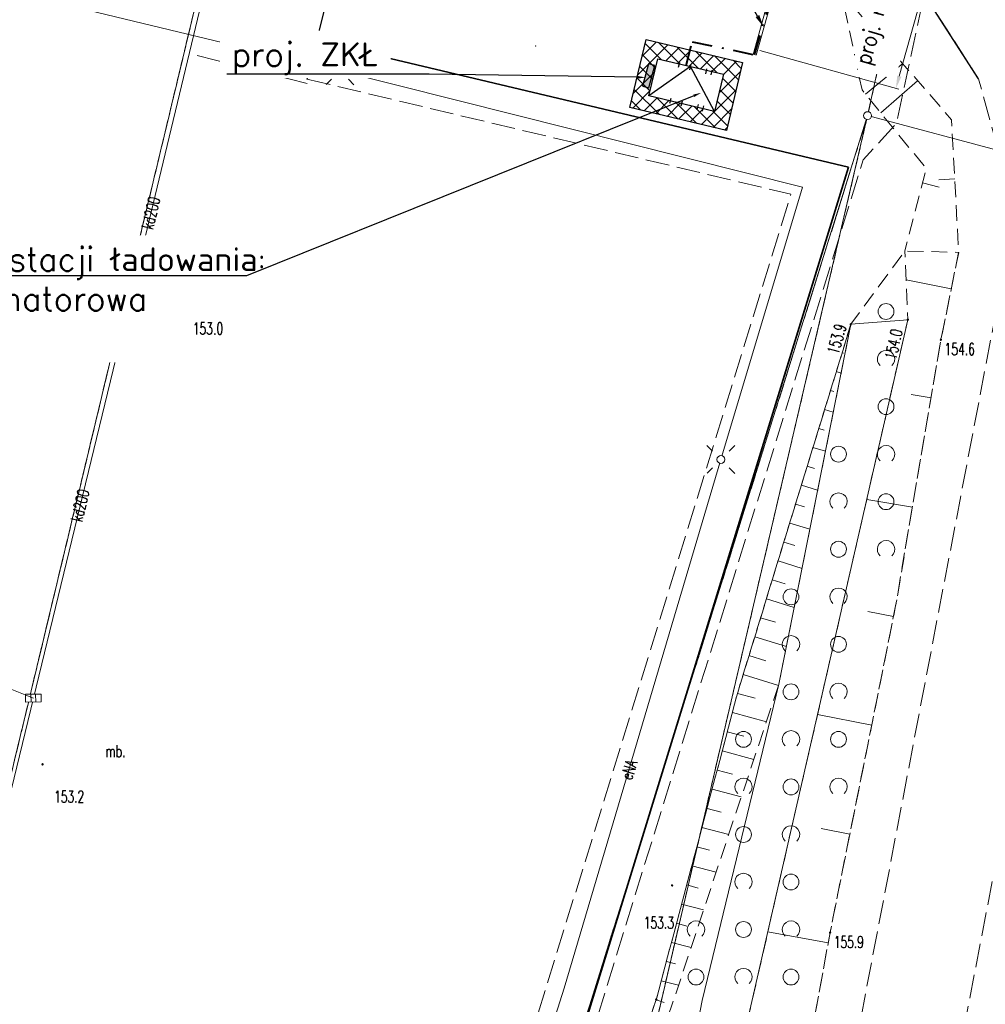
# Model space of a CAD drawing. Header units: metres. Extents: x 6434458 to 6462360, y 5631591 to 5655284.
# Tile 14 of 34: x 6443537 to 6443597, y 5639083 to 5639145. Entities that reach past the tile are written whole.
import ezdxf
from ezdxf import colors
from ezdxf.entities.mleader import LeaderData, LeaderLine
from ezdxf.enums import TextEntityAlignment as Align
from ezdxf.math import Vec2, Vec3

# ---------------------------------------------------------------- set-up
doc = ezdxf.new("R2010")
doc.units = ezdxf.units.M
doc.set_wipeout_variables(frame=1)
for name, pattern in [('DASHDOT', [25.4, 12.7, -6.35, 0, -6.35]), ('L_0_02', [0]), ('L_0_03', [1, 0.5, -0.5]), ('L_0_04', [1.5, 1, -0.5]), ('L_0_06', [2, 1.5, -0.5])]:
    doc.linetypes.add(name, pattern=pattern)
doc.layers.get('0').update_dxf_attribs({"linetype": 'CONTINUOUS', "lineweight": 18})
doc.layers.get('Defpoints').update_dxf_attribs({"linetype": 'CONTINUOUS'})
for name, color, linetype, lineweight in [('_Energa Invest-opisy', 7, 'CONTINUOUS', 50), ('ANWIM_E_Urządzenia', 1, 'CONTINUOUS', 35), ('EGB_DzialkaEwidencyjna', 7, 'L_0_02', 18), ('EGB_KonturUzytkuGruntowego', 96, 'L_0_03', 18), ('EGB_PunktGraniczny', 7, 'CONTINUOUS', 18), ('EL- OPISY_RURY', 192, 'CONTINUOUS', 13), ('EL-PROJ_KABEL_SN', 7, 'DASHDOT', 40), ('GES_InneUrzadzeniaTowarzyszace_P', 7, 'CONTINUOUS', 18), ('GES_PrzewodElektroenergetyczny', 1, 'CONTINUOUS', 18), ('GES_PrzewodGazowy_Projektowany', 7, 'CONTINUOUS', 18), ('GES_PrzewodKanalizacyjny', 36, 'CONTINUOUS', 18), ('GES_Rzedna', 7, 'CONTINUOUS', 18), ('GES_UrzadzeniaSiecElektroenergetyczna_P', 7, 'CONTINUOUS', 18), ('GES_UrzadzeniaSiecKanalizacyjna_P', 7, 'CONTINUOUS', 18), ('GUSKUT', 36, 'CONTINUOUS', 18), ('KR_ObiektKarto', 7, 'CONTINUOUS', 18), ('OT_Komunikacja', 7, 'CONTINUOUS', 18), ('OT_Ogrodzenia', 7, 'CONTINUOUS', 18), ('OT_Rzedna', 7, 'CONTINUOUS', 18), ('OT_Skarpa', 7, 'CONTINUOUS', 18), ('OT_ZagospodarowanieTerenu', 7, 'CONTINUOUS', 18)]:
    doc.layers.add(name, color=color, linetype=linetype, lineweight=lineweight)
doc.layers.add('EL- pomocnicze', color=6, linetype='CONTINUOUS', plot=False)
for name, color, linetype in [('EL-istniejące', 252, 'CONTINUOUS'), ('EL-OPIS_PZT', 7, 'CONTINUOUS'), ('EL-SCHEMAT_PROJEKTOWANE', 7, 'CONTINUOUS')]:
    doc.layers.add(name, color=color, linetype=linetype)
doc.styles.add('GW_OPISY', font='romans.shx', dxfattribs={"width": 0.85})
doc.styles.get("Standard").update_dxf_attribs({"font": 'simplex.shx'})
doc.linetypes.add('L_0_15_SHX', pattern='A,0,-0.375,-0.75,-0.75,-0.75,-0.75,-0.75,[1,Brzezimierz.shx,S=0.05,R=0,X=0,Y=0],-0.75,-0.75,-0.75,-0.75,-0.375', length=7.5)
doc.dimstyles.new('GW_WYMIAR', dxfattribs={"dimtxt": 1, "dimasz": 0.8, "dimexe": 0.2, "dimexo": 0.3, "dimgap": 0.3, "dimtad": 1, "dimtxsty": 'GW_OPISY', "dimcen": 2.5, "dimclrd": 256, "dimclre": 256, "dimadec": 0, "dimazin": 0, "dimtfac": 1, "dimtmove": 0, "dimatfit": 3, "dimfxl": 1, "dimtfill": 1, "dimtfillclr": 2, "dimlwd": -1, "dimlwe": 18, "dimarcsym": 0})

# ---------------------------------------------------------------- blocks, each defined once
blk = doc.blocks.new('L_0_02_2')
at = {"color": 0}
blk.add_point((0, 0), dxfattribs=at)
blk = doc.blocks.new('L_0_02_1')
at = {"color": 0}
blk.add_point((0, 0), dxfattribs=at)
blk = doc.blocks.new('OTZZ_2')
at = {"color": 0, "linetype": 'Continuous', "lineweight": 18}
blk.add_circle((0, 0), 1, dxfattribs=at)
blk = doc.blocks.new('OTZK_1')
at = {"color": 0, "linetype": 'Continuous', "lineweight": 18}
blk.add_arc((0, 0), 1.1, 311.1859, 228.8141, dxfattribs=at)
blk = doc.blocks.new('L_2_20_3')
at = {"color": 0, "linetype": 'Continuous', "lineweight": 13}
for centre, start, end in [((-3, 0), 299.9816, 0), ((3, 0), 180, 240.0184)]:
    blk.add_arc(centre, 3, start, end, dxfattribs=at)
blk = doc.blocks.new('EGPG_S')
at = {"color": 0, "linetype": 'Continuous', "lineweight": 18}
blk.add_wipeout([(0, -0.5), (0.25, -0.43), (0.43, -0.25), (0.5, 0), (0.43, 0.25), (0.25, 0.43), (0, 0.5), (-0.25, 0.43), (-0.43, 0.25), (-0.5, 0), (-0.43, -0.25), (-0.25, -0.43)], dxfattribs=at)
blk.add_circle((0, 0), 0.5, dxfattribs=at)
blk = doc.blocks.new('SUPP')
at = {"color": 0, "linetype": 'Continuous', "lineweight": 18}
blk.add_wipeout([(0, -0.5), (0.25, -0.43), (0.43, -0.25), (0.5, 0), (0.43, 0.25), (0.25, 0.43), (0, 0.5), (-0.25, 0.43), (-0.43, 0.25), (-0.5, 0), (-0.43, -0.25), (-0.25, -0.43)], dxfattribs=at)
blk.add_circle((0, 0), 0.5, dxfattribs=at)
blk = doc.blocks.new('SUPS01_05')
at = {"linetype": 'Continuous', "lineweight": 13}
blk.add_hatch(color=0, dxfattribs=at).paths.add_polyline_path([(0, -0.09, 1), (0, 0.09, 1)])
at = {"color": 0, "linetype": 'Continuous', "lineweight": 13}
blk.add_circle((0, 0), 0.0906, dxfattribs=at)
blk = doc.blocks.new('SUEO')
at = {"color": 0, "linetype": 'Continuous', "lineweight": 18}
blk.add_wipeout([(0, -0.5), (0.25, -0.43), (0.43, -0.25), (0.5, 0), (0.43, 0.25), (0.25, 0.43), (0, 0.5), (-0.25, 0.43), (-0.43, 0.25), (-0.5, 0), (-0.43, -0.25), (-0.25, -0.43)], dxfattribs=at)
at = {"color": 0, "linetype": 'Continuous', "lineweight": 18, "flags": 128}
for points in [[(-1.06, 1.06), (-1.76, 1.76)], [(1.76, 1.76), (1.06, 1.06)], [(-1.74, -1.74), (-1.06, -1.06)], [(1.06, -1.06), (1.76, -1.76)]]:
    blk.add_lwpolyline(points, dxfattribs=at)
at = {"color": 0, "linetype": 'Continuous', "lineweight": 18}
blk.add_circle((0, 0), 0.5, dxfattribs=at)
blk = doc.blocks.new('SUKK')
at = {"color": 0, "linetype": 'Continuous', "lineweight": 18}
blk.add_wipeout([(1, 0.5), (1, -0.5), (-1, -0.5), (-1, 0.5)], dxfattribs=at)
at = {"color": 0, "linetype": 'Continuous', "lineweight": 18, "flags": 128}
blk.add_lwpolyline([(1, 0.5), (1, -0.5), (-1, -0.5), (-1, 0.5), (1, 0.5)], close=True, dxfattribs=at)
for points in [[(-0.3, 0.5), (-0.3, -0.5)], [(0.3, 0.5), (0.3, -0.5)]]:
    blk.add_lwpolyline(points, dxfattribs=at)
blk = doc.blocks.new('OTRN')
at = {"linetype": 'Continuous', "lineweight": 13}
blk.add_hatch(color=0, dxfattribs=at).paths.add_polyline_path([(0, -0.09, 1), (0, 0.09, 1)])
at = {"color": 0, "linetype": 'Continuous', "lineweight": 13}
blk.add_circle((0, 0), 0.0906, dxfattribs=at)
blk = doc.blocks.new('TR630 - 4200_2600')
for p, q in [((2140, -37203, -54), (4270, -39613, -54)), ((4270, -39613, -54), (6400, -37203, -54))]:
    blk.add_line(p, q)
at = {"elevation": -54}
blk.add_lwpolyline([(2140, -37203), (6400, -37203), (6400, -39613), (2140, -39613)], close=True, dxfattribs=at)
at = {"color": 1, "lineweight": -3}
for points in [[(3082, -39869, 0, 0, 0), (3082, -39709, 0, 0, 0), (3082, -39869, 160, 0, 0), (3082, -39709, 0, 0, 0)], [(4749, -39869, 0, 0, 0), (4749, -39709, 0, 0, 0), (4749, -39869, 160, 0, 0), (4749, -39709, 0, 0, 0)]]:
    blk.add_lwpolyline(points, format="xyseb", dxfattribs=at)
at = {"layer": 'EL- pomocnicze'}
for p, q in [((2893, -37052, -54), (2893, -37393, -54)), ((3239, -37052, -54), (3239, -37393, -54)), ((4270, -37052, -54), (4270, -37393, -54)), ((5001, -37052, -54), (5001, -37393, -54)), ((2893, -39393, -54), (2893, -39711, -54)), ((3239, -39393, -54), (3239, -39711, -54)), ((4270, -39393, -54), (4270, -39711, -54)), ((5001, -39393, -54), (5001, -39711, -54))]:
    blk.add_line(p, q, dxfattribs=at)
blk = doc.blocks.new('*D45')
at = {"layer": 'Defpoints', "color": 0, "transparency": 16777216}
for p in [(6443588.655, 5639163.732), (6443582.956, 5639143.339)]:
    blk.add_point(p, dxfattribs=at)
at = {"layer": 'EL- OPISY_RURY', "lineweight": 18, "transparency": 16777216}
for p, q in [((6443588.944, 5639163.651), (6443597.728, 5639161.197)), ((6443583.245, 5639143.259), (6443592.029, 5639140.804))]:
    blk.add_line(p, q, dxfattribs=at)
at = {"layer": 'EL- OPISY_RURY', "transparency": 16777216}
blk.add_line((6443597.32, 5639160.48), (6443592.052, 5639141.628), dxfattribs=at)
for points in [[(6443597.192, 5639160.516), (6443597.449, 5639160.444), (6443597.536, 5639161.25)], [(6443591.924, 5639141.664), (6443592.181, 5639141.592), (6443591.837, 5639140.858)]]:
    blk.add_solid(points, dxfattribs=at)
at = {"layer": 'EL- OPISY_RURY', "color": 0, "transparency": 16777216, "insert": (6443593.113, 5639151.494), "char_height": 1, "attachment_point": 5, "rotation": 74.38667, "style": 'GW_OPISY', "bg_fill": 3, "box_fill_scale": 1.1, "bg_fill_color": 256, "bg_fill_true_color": 13158600, "bg_fill_transparency": 0}
blk.add_mtext('proj. rura osłonowa SRS%%c160mm, \\PL=22m', dxfattribs=at)
at = {"layer": 'Defpoints', "color": 0, "transparency": 16777216}
blk.add_point((6443591.837, 5639140.858), dxfattribs=at)
blk = doc.blocks.new('ZKŁ_1')
h = blk.add_hatch(color=1)
h.dxf.hatch_style = 1
h.paths.add_polyline_path([(0, 0), (0, 0.379), (-1.322, 0.379), (-1.322, 0)])
at = {"color": 18, "lineweight": 30, "true_color": 0x000000}
blk.add_lwpolyline([(-1.322, 0), (0, 0), (0, 0.379), (-1.322, 0.379)], close=True, dxfattribs=at)

msp = doc.modelspace()

# ---------------------------------------------------------------- hatches: boundary and pattern name
at = {"layer": 'EL-istniejące', "transparency": 33554687}
h = msp.add_hatch(dxfattribs=at)
h.set_pattern_fill('ANSI37', color=256, scale=0.2)
h.set_pattern_definition([(45, (18.48416, -4.39725), (-0.449012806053, 0.449012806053), []), (135, (18.48416, -4.39725), (-0.449012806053, -0.449012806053), [])])
h.paths.add_polyline_path([(6443576.063, 5639143.938), (6443582.154, 5639142.49), (6443581.133, 5639138.199), (6443575.043, 5639139.648)])
h.paths.add_polyline_path([(6443576.805, 5639142.734), (6443580.949, 5639141.748), (6443580.391, 5639139.403), (6443576.247, 5639140.389)], flags=16)

# ---------------------------------------------------------------- linework, layer by layer
at = {"layer": 'EGB_DzialkaEwidencyjna', "linetype": 'CONTINUOUS', "lineweight": 18}
for p, q in [((6443607.21, 5639217.43), (6443590.05, 5639139.14)), ((6443590.05, 5639139.14), (6443533.37, 5638957.78)), ((6443533.37, 5638957.78), (6443590.05, 5639139.14)), ((6443590.05, 5639139.14), (6443544.55, 5638943.98)), ((6443544.55, 5638943.98), (6443590.05, 5639139.14)), ((6443590.05, 5639139.14), (6443616.2, 5639132.18))]:
    msp.add_line(p, q, dxfattribs=at)
at = {"layer": 'EGB_KonturUzytkuGruntowego', "color": 96, "linetype": 'L_0_03', "lineweight": 18, "flags": 128}
for points in [[(6442990.6, 5639609.39), (6443068.1, 5639513.35), (6443129.24, 5639437.58), (6443184.52, 5639369.07), (6443197.1, 5639353.62), (6443245.04, 5639294.72), (6443255.84, 5639281.58), (6443303.6, 5639223.58), (6443353.99, 5639161.22), (6443407.38, 5639095.61), (6443411.6, 5639090.32), (6443440.33, 5639054.34), (6443476.41, 5639010.08), (6443474.2, 5639004.68), (6443470.05, 5638994.67), (6443538.24, 5638915.85), (6443541.29, 5638930), (6443544.55, 5638943.98), (6443590.05, 5639139.14), (6443591.51, 5639145.8), (6443607.21, 5639217.43), (6443629.54, 5639314.88), (6443668.4, 5639484.38), (6443669.43, 5639488.88), (6443673.45, 5639506.42), (6443681.42, 5639541.22), (6443684.92, 5639556.48), (6443603.59, 5639573.28), (6443557.87, 5639580.21), (6443541.91, 5639583.55), (6443520.56, 5639588.01), (6443508.07, 5639590.26), (6443475.6, 5639596.1), (6443466.84, 5639597.72), (6443453.16, 5639600.15), (6443448.95, 5639600.9), (6443448.02, 5639597.56), (6443438.9, 5639599.1), (6443396.17, 5639606.27), (6443322.18, 5639619.21), (6443251.23, 5639624.71), (6443212.99, 5639622.38), (6443134.18, 5639617.57), (6443098.93, 5639615.42)], [(6443499.2, 5639112.16), (6443513.41, 5639176.13), (6443524.41, 5639225.69), (6443526.25, 5639233.58), (6443529.4, 5639232.95), (6443531.47, 5639243.32), (6443539.31, 5639241.83), (6443537.23, 5639231.39), (6443558.67, 5639227.11), (6443577.73, 5639223.31), (6443607.21, 5639217.43), (6443591.51, 5639145.8), (6443558.05, 5639154.98), (6443550.42, 5639157.8), (6443521, 5639035.09), (6443483.97, 5639043.58)], [(6443483.97, 5639043.58), (6443521, 5639035.09), (6443550.42, 5639157.8), (6443558.05, 5639154.98), (6443591.51, 5639145.8), (6443590.05, 5639139.14), (6443533.37, 5638957.78), (6443497.84, 5639001.58), (6443479.63, 5639024.03)], [(6443474.2, 5639004.68), (6443497.84, 5639001.58), (6443533.37, 5638957.78), (6443590.05, 5639139.14), (6443544.55, 5638943.98), (6443541.29, 5638930), (6443538.24, 5638915.85), (6443470.05, 5638994.67)]]:
    msp.add_lwpolyline(points, close=True, dxfattribs=at)
at = {"layer": 'EGB_PunktGraniczny'}
msp.add_point((6443590.05, 5639139.14), dxfattribs=at)
at = {"layer": 'EL- OPISY_RURY'}
for p, q in [((6443582.823, 5639143.008, 0.025), (6443588.655, 5639163.732, 0.025)), ((6443583.016, 5639142.954, 0.025), (6443588.847, 5639163.678, 0.025))]:
    msp.add_line(p, q, dxfattribs=at)
at = {"layer": 'EL-istniejące', "elevation": 0.025}
for points in [[(6443576.063, 5639143.938), (6443582.154, 5639142.49), (6443581.133, 5639138.199), (6443575.043, 5639139.648)], [(6443576.805, 5639142.734), (6443580.949, 5639141.748), (6443580.391, 5639139.403), (6443576.247, 5639140.389)]]:
    msp.add_lwpolyline(points, close=True, dxfattribs=at)
at = {"layer": 'EL-PROJ_KABEL_SN', "ltscale": 0.1, "elevation": 0.025}
msp.add_lwpolyline([(6443578.6, 5639142.307), (6443578.98, 5639143.805), (6443582.919, 5639142.981), (6443596.172, 5639189.785), (6443600.345, 5639208.453), (6443604.052, 5639208.044), (6443607.263, 5639209.874), (6443607.498, 5639210.963), (6443608.736, 5639216.955)], dxfattribs=at)
at = {"layer": 'GES_PrzewodElektroenergetyczny', "color": 1, "linetype": 'Continuous', "lineweight": 18, "flags": 128}
msp.add_lwpolyline([(6443532.02, 5639189.4), (6443526.82, 5639172.01), (6443521.84, 5639150.34), (6443527.63, 5639148.95), (6443535.2, 5639147.16), (6443556.74, 5639141.97), (6443585.93, 5639134.62), (6443580.79, 5639117.44), (6443570.9, 5639084.07), (6443560.32, 5639050.75), (6443550.3, 5639017.91), (6443546.63, 5639007.19), (6443525.8, 5638994.86), (6443523.11, 5638993.65), (6443503.16, 5638998.44), (6443501.55, 5639000.94), (6443488.44, 5639021.4), (6443496.79, 5639057.39)], dxfattribs=at)
at = {"layer": 'GES_PrzewodGazowy_Projektowany', "color": 52, "linetype": 'L_0_06', "lineweight": 18, "flags": 128}
msp.add_lwpolyline([(6443608.31, 5639214.72), (6443591.87, 5639138.65), (6443589.78, 5639136.35), (6443558.2, 5639034.63)], dxfattribs=at)
at = {"layer": 'GES_PrzewodKanalizacyjny', "color": 36, "linetype": 'Continuous', "lineweight": 18, "flags": 128}
msp.add_lwpolyline([(6443519.11, 5639026.2), (6443525.11, 5639051.27), (6443531.09, 5639076.72), (6443531.22, 5639077.07), (6443537.38, 5639102.38), (6443543.28, 5639126.66), (6443549.27, 5639151.64), (6443552.28, 5639163.46)], dxfattribs=at)
at = {"layer": 'GUSKUT'}
msp.add_point((6443569.091, 5639143.526), dxfattribs=at)
at = {"layer": 'KR_ObiektKarto', "linetype": 'Continuous', "lineweight": 18, "flags": 128}
for points in [[(6443589.917, 5639140.495), (6443592.274, 5639142.424)], [(6443593.209, 5639141.346), (6443590.877, 5639139.322)], [(6443595.55, 5639135.151), (6443594.556, 5639135.098)], [(6443593.524, 5639134.898), (6443594.559, 5639134.627)], [(6443595.331, 5639128.205), (6443592.479, 5639128.785)], [(6443588.806, 5639125.373), (6443588.867, 5639125.354)], [(6443588.439, 5639124.178), (6443588.53, 5639124.15)], [(6443588.072, 5639122.983), (6443588.374, 5639122.89)], [(6443587.704, 5639121.788), (6443587.916, 5639121.723)], [(6443594.054, 5639121.323), (6443592.806, 5639121.536)], [(6443587.337, 5639120.593), (6443587.882, 5639120.426)], [(6443586.969, 5639119.399), (6443587.302, 5639119.296)], [(6443586.602, 5639118.204), (6443587.389, 5639117.962)], [(6443586.235, 5639117.009), (6443586.689, 5639116.869)], [(6443585.867, 5639115.814), (6443586.896, 5639115.498)], [(6443585.5, 5639114.619), (6443586.075, 5639114.443)], [(6443592.879, 5639114.423), (6443589.994, 5639114.914)], [(6443585.132, 5639113.425), (6443586.404, 5639113.034)], [(6443584.765, 5639112.23), (6443585.461, 5639112.016)], [(6443584.398, 5639111.035), (6443585.911, 5639110.57)], [(6443584.03, 5639109.84), (6443584.848, 5639109.589)], [(6443583.663, 5639108.646), (6443585.419, 5639108.106)], [(6443591.685, 5639107.526), (6443590.069, 5639107.85)], [(6443583.295, 5639107.451), (6443584.234, 5639107.162)], [(6443582.928, 5639106.256), (6443584.926, 5639105.642)], [(6443582.561, 5639105.061), (6443583.62, 5639104.735)], [(6443582.193, 5639103.866), (6443584.424, 5639103.181)], [(6443581.834, 5639102.669), (6443582.945, 5639102.375)], [(6443581.514, 5639101.461), (6443583.66, 5639100.892)], [(6443590.307, 5639100.663), (6443586.891, 5639101.348)], [(6443581.193, 5639100.253), (6443582.229, 5639099.978)], [(6443580.873, 5639099.045), (6443582.868, 5639098.515)], [(6443580.552, 5639097.836), (6443581.512, 5639097.582)], [(6443580.232, 5639096.628), (6443582.075, 5639096.139)], [(6443579.911, 5639095.42), (6443580.795, 5639095.185)], [(6443579.591, 5639094.212), (6443581.283, 5639093.763)], [(6443588.929, 5639093.799), (6443587.129, 5639094.161)], [(6443579.27, 5639093.003), (6443580.078, 5639092.789)], [(6443578.95, 5639091.795), (6443580.49, 5639091.387)], [(6443578.629, 5639090.587), (6443579.362, 5639090.393)], [(6443578.309, 5639089.379), (6443579.698, 5639089.01)], [(6443577.989, 5639088.171), (6443578.645, 5639087.996)], [(6443587.562, 5639086.934), (6443583.753, 5639087.63)], [(6443577.668, 5639086.962), (6443578.905, 5639086.634)], [(6443577.348, 5639085.754), (6443577.928, 5639085.6)], [(6443577.027, 5639084.546), (6443578.113, 5639084.258)], [(6443576.706, 5639083.338), (6443577.199, 5639083.166)]]:
    msp.add_lwpolyline(points, dxfattribs=at)
at = {"layer": 'OT_Komunikacja', "color": 7, "linetype": 'L_0_06', "lineweight": 18, "flags": 128}
for points in [[(6443609.92, 5639185.18), (6443609.51, 5639186.44), (6443608.96, 5639187.84), (6443608.33, 5639189.26), (6443607.3, 5639191.28), (6443606.09, 5639193.2), (6443605.25, 5639194.48), (6443604.3, 5639195.7), (6443602.64, 5639197.28), (6443601.43, 5639198.26), (6443599.47, 5639199.46), (6443597.98, 5639200.09), (6443586.86, 5639202.75), (6443584.58, 5639203.12), (6443583.06, 5639203.26), (6443581.54, 5639203.19), (6443580, 5639202.97), (6443577.77, 5639202.36), (6443576.36, 5639201.83), (6443574.99, 5639201.11), (6443573.14, 5639199.72), (6443571.99, 5639198.68), (6443570.56, 5639196.9), (6443569.37, 5639194.9), (6443568.84, 5639193.47), (6443568.39, 5639191.98), (6443564.77, 5639177.07), (6443564.57, 5639175.59), (6443564.58, 5639174.07), (6443564.72, 5639172.53), (6443565.05, 5639171.02), (6443565.52, 5639169.55), (6443566.14, 5639168.13), (6443566.92, 5639166.77), (6443567.8, 5639165.54), (6443568.81, 5639164.37), (6443569.92, 5639163.33), (6443571.21, 5639162.46), (6443572.52, 5639161.63), (6443573.89, 5639161.02), (6443575.37, 5639160.55), (6443587.25, 5639157.76), (6443588.76, 5639157.58), (6443590.26, 5639157.45), (6443591.78, 5639157.54), (6443593.29, 5639157.81), (6443594.77, 5639158.28), (6443596.2, 5639158.82), (6443597.57, 5639159.53), (6443598.88, 5639160.42), (6443600.02, 5639161.39), (6443601.09, 5639162.46), (6443602.64, 5639164.1), (6443604.4, 5639166.14), (6443606.36, 5639168.65), (6443606.46, 5639168.64), (6443599.36, 5639133.03), (6443597.06, 5639141.46), (6443593.1, 5639147.63), (6443587.49, 5639150.83), (6443550.76, 5639159.21), (6443551.43, 5639161.99), (6443546.94, 5639163.05), (6443546.6, 5639161.5), (6443537, 5639163.24), (6443535.13, 5639166.3), (6443535.6, 5639168.58), (6443538.26, 5639179.99), (6443541.27, 5639179.33), (6443541.61, 5639179.27), (6443541.95, 5639179.25), (6443542.29, 5639179.27), (6443542.63, 5639179.33), (6443542.95, 5639179.43), (6443543.27, 5639179.56), (6443543.57, 5639179.72), (6443543.85, 5639179.92), (6443544.1, 5639180.15), (6443544.33, 5639180.4), (6443544.53, 5639180.68), (6443544.69, 5639180.98), (6443544.83, 5639181.29), (6443544.92, 5639181.62), (6443552.88, 5639217.26), (6443553.89, 5639217.12), (6443557.25, 5639216.34), (6443597.68, 5639206.87), (6443599.19, 5639206.66), (6443600.72, 5639206.53), (6443602.28, 5639206.56), (6443603.8, 5639206.78), (6443605.32, 5639207.15), (6443606.74, 5639207.66), (6443608.16, 5639208.32), (6443609.5, 5639209.01), (6443611.47, 5639210.23), (6443612.68, 5639211.15), (6443613.87, 5639212.15), (6443614.89, 5639213.29), (6443615.8, 5639214.56), (6443616.81, 5639216.28), (6443617.04, 5639216.68), (6443609.98, 5639184.99)], [(6443546.6, 5639161.5), (6443546.94, 5639163.05), (6443551.43, 5639161.99), (6443550.76, 5639159.21), (6443523.69, 5639046.32), (6443517.44, 5639047.8), (6443517.52, 5639048.23), (6443496.83, 5639053.2), (6443498.26, 5639059.3), (6443490.96, 5639060.89), (6443512.29, 5639158.99), (6443520.62, 5639156.68), (6443522.31, 5639156.44), (6443524.32, 5639156.44), (6443526.34, 5639157.02), (6443528.16, 5639157.85), (6443529.82, 5639159.02), (6443530.53, 5639159.72), (6443531.26, 5639161.22), (6443534.09, 5639163.01), (6443535.13, 5639166.3), (6443537, 5639163.24)], [(6443554.65, 5639141.45), (6443585.21, 5639134.18), (6443546.25, 5639007.94), (6443523.93, 5638994.64), (6443503.59, 5638999.04), (6443489.3, 5639020.83), (6443494.09, 5639041.54), (6443496.83, 5639053.2), (6443501.9, 5639051.982), (6443517.5, 5639048.36), (6443517.473, 5639048.241), (6443517.52, 5639048.23), (6443517.44, 5639047.8), (6443523.69, 5639046.32), (6443550.76, 5639159.21), (6443559.26, 5639157.27), (6443558.38, 5639156.65), (6443558.02, 5639155.92), (6443558.03, 5639155)], [(6443597.23, 5639014.66), (6443593.64, 5639020.53), (6443587.28, 5639033.26), (6443580.69, 5639035.01), (6443589.5, 5639081.53), (6443599.36, 5639133.03), (6443608.98, 5639148.13), (6443599.55, 5639099.33), (6443594.03, 5639070.54), (6443593.23, 5639064.34), (6443592.42, 5639044.74), (6443596.84, 5639034.25), (6443606.49, 5639019.92)]]:
    msp.add_lwpolyline(points, close=True, dxfattribs=at)
at = {"layer": 'OT_Komunikacja', "color": 7, "linetype": 'Continuous', "lineweight": 25, "flags": 128}
msp.add_lwpolyline([(6443597.06, 5639141.46), (6443593.1, 5639147.63), (6443587.49, 5639150.83), (6443559.26, 5639157.27), (6443558.36, 5639156.64), (6443558.02, 5639155.92), (6443558.03, 5639155), (6443554.65, 5639141.45)], dxfattribs=at)
at = {"layer": 'OT_Komunikacja', "color": 7, "linetype": 'Continuous', "lineweight": 18, "flags": 128}
msp.add_lwpolyline([(6443559.06, 5639003.63), (6443570.19, 5639050.36), (6443577.81, 5639074.04), (6443579.6, 5639083.29), (6443584.45, 5639103.26), (6443588.99, 5639125.97), (6443592.59, 5639126.26), (6443580.58, 5639073.76), (6443573.68, 5639050.12), (6443562.87, 5639003.35), (6443552.49, 5638964.82), (6443549.65, 5638965.25)], close=True, dxfattribs=at)
at = {"layer": 'OT_Ogrodzenia', "linetype": 'CONTINUOUS', "lineweight": 35}
for p, q in [((6443554.92, 5639141.77), (6443555.47, 5639143.79)), ((6443555.47, 5639143.79), (6443588.85, 5639135.88)), ((6443588.85, 5639135.88), (6443549.81, 5639009.07))]:
    msp.add_line(p, q, dxfattribs=at)
at = {"layer": 'OT_Ogrodzenia', "linetype": 'L_0_15_SHX', "lineweight": 35}
for p, q in [((6443554.92, 5639141.77), (6443555.47, 5639143.79)), ((6443555.47, 5639143.79), (6443588.85, 5639135.88)), ((6443588.85, 5639135.88), (6443549.81, 5639009.07))]:
    msp.add_line(p, q, dxfattribs=at)
at = {"layer": 'OT_Ogrodzenia', "linetype": 'CONTINUOUS', "lineweight": 18}
msp.add_line((6443554.66, 5639141.17), (6443547.73, 5639142.93), dxfattribs=at)
at = {"layer": 'OT_Skarpa', "color": 7, "linetype": 'L_0_04', "lineweight": 18, "flags": 128}
for points in [[(6443558.36, 5638935.41), (6443554.08, 5638911.13), (6443554.26, 5638910.88), (6443553.11, 5638904.84), (6443543.6, 5638905.15), (6443543.49, 5638916.59), (6443544.15, 5638919.78), (6443546.93, 5638932.61), (6443549.15, 5638949.04), (6443552.49, 5638964.82), (6443562.87, 5639003.35), (6443573.68, 5639050.12), (6443580.58, 5639073.76), (6443592.59, 5639126.26), (6443592.4, 5639130.6), (6443593.76, 5639135.8), (6443589.7, 5639140.76), (6443588.38, 5639146.91), (6443595.35, 5639138.88), (6443595.8, 5639130.51), (6443594.68, 5639125), (6443591.82, 5639108.2), (6443587.68, 5639087.58), (6443582.01, 5639056.54), (6443577.21, 5639035.38), (6443571.69, 5639009.6), (6443570.29, 5638995.66), (6443563.66, 5638962.36)], [(6443542.39, 5638966.96), (6443552.4, 5639002.24), (6443558.01, 5639022.37), (6443567.78, 5639057.68), (6443576.71, 5639083.35), (6443581.89, 5639102.88), (6443588.99, 5639125.97), (6443584.45, 5639103.26), (6443577.61, 5639082.75), (6443574.87, 5639075.28), (6443569.61, 5639057.81), (6443559.44, 5639022.17), (6443553.86, 5639001.62), (6443544.12, 5638966.24)]]:
    msp.add_lwpolyline(points, close=True, dxfattribs=at)
at = {"layer": 'OT_ZagospodarowanieTerenu', "color": 7, "linetype": 'L_0_04', "lineweight": 18, "flags": 128}
msp.add_lwpolyline([(6443552.4, 5639002.24), (6443558.01, 5639022.37), (6443567.78, 5639057.68), (6443576.71, 5639083.35), (6443581.89, 5639102.88), (6443588.99, 5639125.97), (6443592.4, 5639130.6), (6443595.8, 5639130.51), (6443594.68, 5639125), (6443591.82, 5639108.2), (6443587.68, 5639087.58), (6443582.01, 5639056.54), (6443577.21, 5639035.38), (6443571.69, 5639009.6), (6443570.29, 5638995.66), (6443563.66, 5638962.36), (6443552.49, 5638964.82), (6443549.65, 5638965.25), (6443544.12, 5638966.24), (6443542.39, 5638966.96)], close=True, dxfattribs=at)

# ---------------------------------------------------------------- block references
at = {"xscale": 1.1, "yscale": 1.1, "zscale": 1.1, "rotation": 255.4428595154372}
msp.add_blockref('ZKŁ_1', (6443575.843, 5639140.993, 0.025), dxfattribs=at)
at = {"layer": 'EGB_DzialkaEwidencyjna', "color": 7, "linetype": 'Continuous', "xscale": 0.5, "yscale": 0.5, "zscale": 0.5}
for name, rotation in [('L_0_02_2', 345.1), ('L_0_02_1', 77.63999999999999), ('L_0_02_2', 77.63999999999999), ('L_0_02_1', 252.64), ('L_0_02_2', 252.64), ('L_0_02_1', 256.88), ('L_0_02_2', 256.88), ('L_0_02_1', 345.1)]:
    msp.add_blockref(name, (6443590.05, 5639139.14), dxfattribs=dict(at, rotation=rotation))
at = {"layer": 'EL-SCHEMAT_PROJEKTOWANE', "extrusion": (0.001487, 0.006249, 0.999979), "xscale": 0.001000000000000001, "yscale": 0.001000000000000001, "zscale": 0.001000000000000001, "rotation": 166.6182202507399}
msp.add_blockref('TR630 - 4200_2600', (6443566.743, 5638932.749, 44818.081), dxfattribs=at)
at = {"layer": 'GES_Rzedna', "color": 36, "linetype": 'Continuous', "xscale": 0.5, "yscale": 0.5, "zscale": 0.5}
for p, rotation in [((6443543.28, 5639126.66), 180), ((6443537.38, 5639102.38), 1.02)]:
    msp.add_blockref('SUPS01_05', p, dxfattribs=dict(at, rotation=rotation))
at = {"layer": 'KR_ObiektKarto', "linetype": 'Continuous', "xscale": 0.5, "yscale": 0.5, "zscale": 0.5}
for name, p in [('OTZZ_2', (6443591.215, 5639126.775)), ('OTZK_1', (6443591.215, 5639123.775)), ('OTZZ_2', (6443591.215, 5639120.775)), ('OTZZ_2', (6443588.215, 5639117.775)), ('OTZK_1', (6443591.215, 5639117.775)), ('OTZK_1', (6443588.215, 5639114.775)), ('OTZZ_2', (6443591.215, 5639114.775)), ('OTZZ_2', (6443588.215, 5639111.775)), ('OTZK_1', (6443591.215, 5639111.775)), ('OTZZ_2', (6443585.215, 5639108.775)), ('OTZK_1', (6443588.215, 5639108.775)), ('OTZK_1', (6443585.215, 5639105.775)), ('OTZZ_2', (6443588.215, 5639105.775)), ('OTZZ_2', (6443585.215, 5639102.775)), ('OTZK_1', (6443588.215, 5639102.775)), ('OTZZ_2', (6443582.215, 5639099.775)), ('OTZK_1', (6443585.215, 5639099.775)), ('OTZZ_2', (6443588.215, 5639099.775)), ('OTZK_1', (6443582.215, 5639096.775)), ('OTZZ_2', (6443585.215, 5639096.775)), ('OTZK_1', (6443588.215, 5639096.775)), ('OTZZ_2', (6443582.215, 5639093.775)), ('OTZK_1', (6443585.215, 5639093.775)), ('OTZK_1', (6443582.215, 5639090.775)), ('OTZZ_2', (6443585.215, 5639090.775)), ('OTZK_1', (6443579.215, 5639087.775)), ('OTZZ_2', (6443582.215, 5639087.775)), ('OTZK_1', (6443585.215, 5639087.775)), ('OTZZ_2', (6443579.215, 5639084.775)), ('OTZK_1', (6443582.215, 5639084.775)), ('OTZZ_2', (6443585.215, 5639084.775))]:
    msp.add_blockref(name, p, dxfattribs=at)
at = {"layer": 'OT_Ogrodzenia', "color": 7, "linetype": 'Continuous', "xscale": 0.5, "yscale": 0.5, "zscale": 0.5, "rotation": 165.75}
msp.add_blockref('L_2_20_3', (6443551.195, 5639142.05), dxfattribs=at)
at = {"layer": 'OT_Rzedna', "linetype": 'Continuous', "xscale": 0.5, "yscale": 0.5, "zscale": 0.5}
for p in [(6443546.26, 5639127.64), (6443592.59, 5639126.26), (6443588.99, 5639125.97), (6443594.68, 5639125), (6443537.96, 5639098.2), (6443577.71, 5639090.56), (6443587.68, 5639087.58), (6443576.71, 5639083.35)]:
    msp.add_blockref('OTRN', p, dxfattribs=at)

# ---------------------------------------------------------------- texts
at = {"layer": 'GES_PrzewodElektroenergetyczny', "color": 1, "lineweight": 15, "width": 0.66}
msp.add_text('eNA', height=0.75, rotation=73.5, dxfattribs=at).set_placement((6443574.81, 5639097.27), align=Align.MIDDLE_LEFT)
at = {"layer": 'GES_PrzewodKanalizacyjny', "color": 36, "lineweight": 15, "width": 0.66}
for rotation, p in [(76.5, (6443544.56, 5639132.01)), (76.3, (6443540.09, 5639113.55))]:
    msp.add_text('kd200', height=0.75, rotation=rotation, dxfattribs=at).set_placement(p, align=Align.MIDDLE_LEFT)
at = {"layer": 'GES_Rzedna', "color": 36, "lineweight": 15, "width": 0.66}
msp.add_text('153.10', height=0.75, dxfattribs=at).set_placement((6443539.98, 5639128.06), align=Align.BOTTOM_RIGHT)
at = {"layer": 'OT_Komunikacja', "color": 7, "lineweight": 15, "width": 0.66}
msp.add_text('mb.', height=0.75, dxfattribs=at).set_placement((6443541.94, 5639098.43), align=Align.BOTTOM_LEFT)
at = {"layer": 'OT_Rzedna', "color": 7, "lineweight": 15, "width": 0.66}
for s, p in [('153.0', (6443547.45, 5639125.1)), ('153.2', (6443538.69, 5639095.56)), ('153.3', (6443575.92, 5639087.61))]:
    msp.add_text(s, height=0.75, dxfattribs=at).set_placement(p, align=Align.BOTTOM_LEFT)
for s, rotation, p in [('153.9', 73.9, (6443587.48, 5639124.23)), ('154.0', 77.5, (6443591.12, 5639123.86))]:
    msp.add_text(s, height=0.75, rotation=rotation, dxfattribs=at).set_placement(p, align=Align.TOP_LEFT)
for s, p in [('154.6', (6443594.91, 5639124.78)), ('155.9', (6443587.91, 5639087.36))]:
    msp.add_text(s, height=0.75, dxfattribs=at).set_placement(p, align=Align.TOP_LEFT)

# ---------------------------------------------------------------- next in the draw order: block references
at = {"layer": 'EGB_PunktGraniczny', "linetype": 'Continuous', "xscale": 0.5, "yscale": 0.5, "zscale": 0.5}
msp.add_blockref('EGPG_S', (6443590.05, 5639139.14), dxfattribs=at)
at = {"layer": 'GES_InneUrzadzeniaTowarzyszace_P', "linetype": 'Continuous', "xscale": 0.5, "yscale": 0.5, "zscale": 0.5}
for p in [(6443556.74, 5639141.97), (6443580.79, 5639117.44)]:
    msp.add_blockref('SUPP', p, dxfattribs=at)
at = {"layer": 'GES_UrzadzeniaSiecKanalizacyjna_P', "color": 36, "linetype": 'Continuous', "xscale": 0.5, "yscale": 0.5, "zscale": 0.5}
for p, rotation in [((6443543.28, 5639126.66), 180), ((6443537.38, 5639102.38), 1.02)]:
    msp.add_blockref('SUKK', p, dxfattribs=dict(at, rotation=rotation))

# ---------------------------------------------------------------- next in the draw order: dimensions: what is measured, and where the dimension line sits
at = {"layer": 'EL- OPISY_RURY'}
dim = msp.add_linear_dim(base=(6443591.837, 5639140.858), p1=(6443588.655, 5639163.732), p2=(6443582.956, 5639143.339), angle=254.38667, text='proj. rura osłonowa SRS%%c160mm, \\PL=22m', dimstyle='GW_WYMIAR', override={"dimtxsty": 'GW_OPISY'}, dxfattribs=at)
dim.commit()
dim.dimension.update_dxf_attribs({"geometry": '*D45', "text_midpoint": (6443594.686, 5639151.054), "dimtype": 161})

# ---------------------------------------------------------------- next in the draw order: linework, layer by layer
at = {"layer": 'GES_Rzedna', "color": 7, "linetype": 'Continuous', "lineweight": 13, "flags": 128}
for points in [[(6443537.402, 5639128.122), (6443539.98, 5639128.122), (6443543.28, 5639126.66)], [(6443531.842, 5639103.553), (6443534.42, 5639103.553), (6443537.38, 5639102.38)]]:
    msp.add_lwpolyline(points, dxfattribs=at)

# ---------------------------------------------------------------- next in the draw order: block references
at = {"layer": 'GES_UrzadzeniaSiecElektroenergetyczna_P', "linetype": 'Continuous', "xscale": 0.5, "yscale": 0.5, "zscale": 0.5}
for p in [(6443556.74, 5639141.97), (6443580.79, 5639117.44)]:
    msp.add_blockref('SUEO', p, dxfattribs=at)

# ---------------------------------------------------------------- next in the draw order: leaders
at = {"layer": 'EL-OPIS_PZT'}
ml = msp.add_multileader_mtext('Standard', dxfattribs=at)
ml.set_content('\\A1;projektowana linia kablowa SN\\PL=826m/880m', color=256, style='GW_OPISY')
ml.set_leader_properties(color=256, linetype='ByLayer', lineweight=-1)
ml.build(insert=Vec2(0, 0))
ml.multileader.update_dxf_attribs({"text_left_attachment_type": 6, "text_right_attachment_type": 6, "dogleg_length": 0, "arrow_head_size": 0.8})
ctx = ml.context
ctx.base_point, ctx.char_height, ctx.arrow_head_size, ctx.landing_gap_size, ctx.plane_origin = Vec3(6443545.284, 5639176.915), 1, 0.8, 0, Vec3(6443583.492, 5639144.73)
ctx.left_attachment, ctx.right_attachment = 6, 6
notes = []
notes.append((ctx, [(0, (1, 1, 0), (6443565.037, 5639176.915), (-1, 0), 0, [(0, [(6443583.492, 5639144.73)], 0, [])])]))
ctx.mtext.insert, ctx.mtext.flow_direction = Vec3(6443545.284, 5639178.248), 5
for ctx, leaders in notes:
    for number, flags, end, landing, length, lines in leaders:
        leader = LeaderData()
        leader.index, (leader.has_last_leader_line, leader.has_dogleg_vector, leader.attachment_direction) = number, flags
        leader.last_leader_point, leader.dogleg_vector, leader.dogleg_length = Vec3(end), Vec3(landing), length
        for number, points, colour, breaks in lines:
            line = LeaderLine()
            line.index, line.vertices, line.color, line.breaks = number, Vec3.list(points), colors.encode_raw_color(colour), breaks
            leader.lines.append(line)
        ctx.leaders.append(leader)

# ---------------------------------------------------------------- next in the draw order: leaders
at = {"layer": '_Energa Invest-opisy', "linetype": 'Continuous', "lineweight": 0}
ml = msp.add_multileader_mtext('Standard', dxfattribs=at)
ml.set_content('{\\C256;\\c0;punkt zasilania stacji ładowania:\\Pstacja transformatorowa\\PANWIM EV}', color=256)
ml.set_leader_properties()
ml.build(insert=Vec2(0, 0))
ml.multileader.update_dxf_attribs({"has_text_frame": 1, "text_right_attachment_type": 6, "dogleg_length": 6.199, "arrow_head_size": 0.5, "scale": 0.5})
ctx = ml.context
ctx.base_point, ctx.scale, ctx.char_height, ctx.arrow_head_size, ctx.landing_gap_size, ctx.plane_origin, ctx.plane_x_axis, ctx.plane_y_axis = Vec3(6443510.203, 5639130.076), 0.5, 1.5, 0.5, 0.09, Vec3(6443520.405, 5639061.596), Vec3(1, 0.000049), Vec3(-0.000049, 1)
ctx.right_attachment = 6
notes = []
notes.append((ctx, [(1, (1, 1, 0), (6443550.839, 5639129.028), (-1, -0.000049), 3.099, [(2, [(6443579.542, 5639140.582)], 0, [])])]))
ctx.mtext.insert, ctx.mtext.text_direction, ctx.mtext.rotation, ctx.mtext.defined_height, ctx.mtext.flow_direction = Vec3(6443519.632, 5639130.826), Vec3(1, 0.000049), 0.000049, 5.255, 5
ctx.mtext.has_bg_fill, ctx.mtext.bg_color, ctx.mtext.bg_scale_factor, ctx.mtext.bg_transparency, ctx.mtext.use_window_bg_color = 1, -1023410167, 1.5, 0, 1
for ctx, leaders in notes:
    for number, flags, end, landing, length, lines in leaders:
        leader = LeaderData()
        leader.index, (leader.has_last_leader_line, leader.has_dogleg_vector, leader.attachment_direction) = number, flags
        leader.last_leader_point, leader.dogleg_vector, leader.dogleg_length = Vec3(end), Vec3(landing), length
        for number, points, colour, breaks in lines:
            line = LeaderLine()
            line.index, line.vertices, line.color, line.breaks = number, Vec3.list(points), colors.encode_raw_color(colour), breaks
            leader.lines.append(line)
        ctx.leaders.append(leader)

# ---------------------------------------------------------------- next in the draw order: leaders
at = {"layer": 'ANWIM_E_Urządzenia', "color": 0, "linetype": 'Continuous', "lineweight": 0}
ml = msp.add_multileader_mtext('Standard', dxfattribs=at)
ml.set_content('proj. ZKŁ')
ml.set_leader_properties()
ml.build(insert=Vec2(0, 0))
ml.multileader.update_dxf_attribs({"has_text_frame": 1, "text_right_attachment_type": 6, "dogleg_length": 6.199, "arrow_head_size": 0.5, "scale": 0.5})
ctx = ml.context
ctx.base_point, ctx.scale, ctx.char_height, ctx.arrow_head_size, ctx.landing_gap_size, ctx.plane_origin = Vec3(6443548.883, 5639142.758), 0.5, 1.5, 0.5, 0.09, Vec3(6443583.331, 5639133.196)
ctx.right_attachment, ctx.text_align_type = 6, 2
notes = []
notes.append((ctx, [(1, (1, 1, 0), (6443562.377, 5639141.758), (-1, 0), 3.099, [(0, [(6443576.032, 5639141.552)], 0, [])])]))
ctx.mtext.insert, ctx.mtext.alignment, ctx.mtext.flow_direction = Vec3(6443559.188, 5639143.758), 3, 5
ctx.mtext.has_bg_fill, ctx.mtext.bg_color, ctx.mtext.bg_scale_factor, ctx.mtext.bg_transparency, ctx.mtext.use_window_bg_color = 1, -1023410167, 1.5, 0, 1
for ctx, leaders in notes:
    for number, flags, end, landing, length, lines in leaders:
        leader = LeaderData()
        leader.index, (leader.has_last_leader_line, leader.has_dogleg_vector, leader.attachment_direction) = number, flags
        leader.last_leader_point, leader.dogleg_vector, leader.dogleg_length = Vec3(end), Vec3(landing), length
        for number, points, colour, breaks in lines:
            line = LeaderLine()
            line.index, line.vertices, line.color, line.breaks = number, Vec3.list(points), colors.encode_raw_color(colour), breaks
            leader.lines.append(line)
        ctx.leaders.append(leader)

# ---------------------------------------------------------------- next in the draw order: leaders
at = {"layer": '_Energa Invest-opisy', "linetype": 'Continuous', "lineweight": 25}
ml = msp.add_multileader_mtext('Standard', dxfattribs=at)
ml.set_content('{\\C256;\\c0;Układ miejsc ładowania,\\P- do przestawienia biżej ogrodzenia\\Pbanery reklamowe kolidujące z miejscami EV\\P- miejsca EV zacząć budować ok 0,5m od istanijącego krawężnika}', color=256)
ml.set_leader_properties()
ml.build(insert=Vec2(0, 0))
ml.multileader.update_dxf_attribs({"has_text_frame": 1, "text_right_attachment_type": 6, "dogleg_length": 6.199, "arrow_head_size": 0.5, "scale": 0.5})
ctx = ml.context
ctx.base_point, ctx.scale, ctx.char_height, ctx.arrow_head_size, ctx.landing_gap_size, ctx.plane_origin, ctx.plane_x_axis, ctx.plane_y_axis = Vec3(6443483.644, 5639159.364), 0.5, 1.5, 0.5, 0.09, Vec3(6443505.207, 5639073.709), Vec3(1, 0.000049), Vec3(-0.000049, 1)
ctx.right_attachment = 6
notes = []
notes.append((ctx, [(1, (1, 1, 0), (6443538.924, 5639158.366), (-1, -0.000049), 3.099, [(2, [(6443564.343, 5639152.695)], 0, [])])]))
ctx.mtext.insert, ctx.mtext.text_direction, ctx.mtext.rotation, ctx.mtext.width, ctx.mtext.defined_height, ctx.mtext.flow_direction = Vec3(6443483.734, 5639160.364), Vec3(1, 0.000049), 0.000049, 53.55994, 5.255, 5
ctx.mtext.has_bg_fill, ctx.mtext.bg_color, ctx.mtext.bg_scale_factor, ctx.mtext.bg_transparency, ctx.mtext.use_window_bg_color = 1, -1023410167, 1.5, 0, 1
for ctx, leaders in notes:
    for number, flags, end, landing, length, lines in leaders:
        leader = LeaderData()
        leader.index, (leader.has_last_leader_line, leader.has_dogleg_vector, leader.attachment_direction) = number, flags
        leader.last_leader_point, leader.dogleg_vector, leader.dogleg_length = Vec3(end), Vec3(landing), length
        for number, points, colour, breaks in lines:
            line = LeaderLine()
            line.index, line.vertices, line.color, line.breaks = number, Vec3.list(points), colors.encode_raw_color(colour), breaks
            leader.lines.append(line)
        ctx.leaders.append(leader)

doc.saveas('drawing.dxf')
